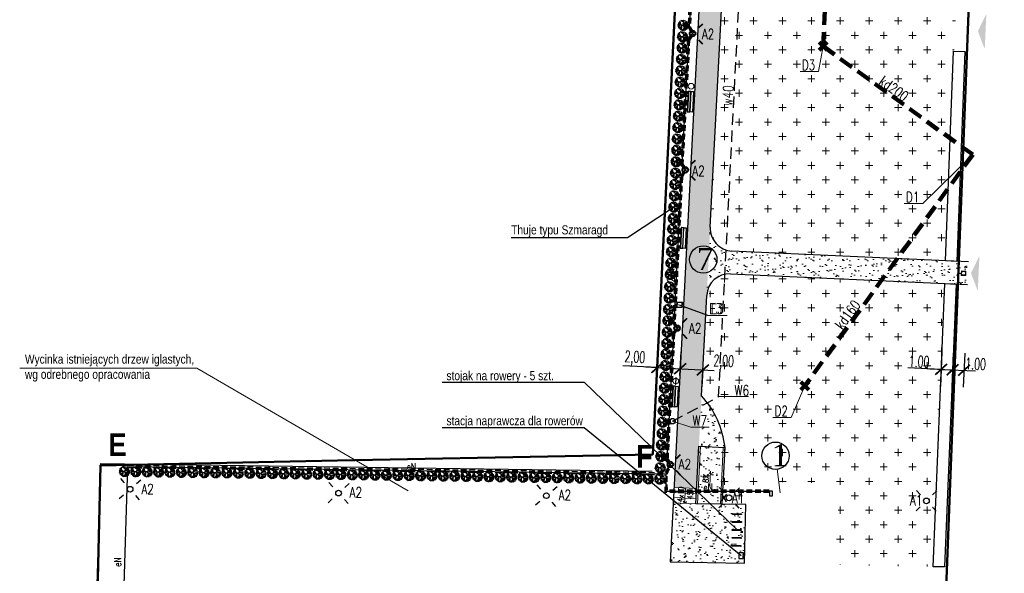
# Model space of a CAD drawing. Extents: x -110 to 11927435, y -6590197 to 5675008.
# Tile 68 of 71: x 6591132 to 6591218, y 5674822 to 5674870. Entities that reach past the tile are written whole.
import ezdxf

# ---------------------------------------------------------------- set-up
doc = ezdxf.new("R2010")
doc.units = 0
doc.header["$PDMODE"] = 33
doc.header["$PDSIZE"] = 0.3
for name, pattern in [('1', [0]), ('2', [1.5, 1, -0.5]), ('DASHED', [0.75, 0.5, -0.25]), ('WASTE', [0.375, 0.25, -0.125])]:
    doc.linetypes.add(name, pattern=pattern)
doc.layers.get('0').update_dxf_attribs({"color": 250, "linetype": 'CONTINUOUS', "lineweight": 100})
doc.layers.get('Defpoints').update_dxf_attribs({"linetype": 'CONTINUOUS'})
for name, color, linetype, lineweight in [('!SAN_ks', 96, 'WASTE', 40), ('A_granice opracowania', 3, 'CONTINUOUS', 40), ('A_PZT_Opis', 7, 'CONTINUOUS', 9), ('Elektryka', 1, 'CONTINUOUS', 9), ('wymiar', 7, 'CONTINUOUS', 13), ('WYMIARY', 1, 'CONTINUOUS', 9)]:
    doc.layers.add(name, color=color, linetype=linetype, lineweight=lineweight)
doc.layers.add('_0', color=7, linetype='CONTINUOUS')
doc.styles.add('ARIAL', font='arial.ttf', dxfattribs={"width": 0.8})
doc.styles.add('pawel', font='GOTHIC.TTF')
doc.styles.add('ROMANSS', font='romans.shx', dxfattribs={"width": 0.6})
doc.styles.get("Standard").update_dxf_attribs({"font": 'Simplex.SHX', "width": 0.75})
doc.dimstyles.new('100', dxfattribs={"dimscale": 0, "dimtxt": 1, "dimasz": 1, "dimexe": 1.5, "dimexo": 0, "dimgap": 0.1, "dimtad": 1, "dimrnd": 1e-08, "dimtxsty": 'ROMANSS', "dimblk": 'ARCHTICK', "dimcen": 1, "dimdle": 1, "dimclrd": 256, "dimclre": 256, "dimclrt": 256, "dimadec": 0, "dimazin": 0, "dimtfac": 1, "dimtdec": 0, "dimtofl": 0, "dimtmove": 0, "dimatfit": 2, "dimldrblk": 'ARCHTICK', "dimfxl": 1.5, "dimfxlon": 1, "dimlwd": -1, "dimlwe": -1, "dimarcsym": 0})

# ---------------------------------------------------------------- blocks, each defined once
blk = doc.blocks.new('thuja M')
at = {"layer": '_0', "color": 3}
for points in [[(6591187.93, 5674830.09), (6591187.32, 5674830.1)], [(6591187.46, 5674829.97), (6591187.32, 5674830.04)], [(6591187.52, 5674830.1), (6591187.33, 5674830.23)], [(6591187.59, 5674830.1), (6591187.36, 5674829.89)], [(6591187.56, 5674830.39), (6591187.38, 5674830.37)], [(6591187.52, 5674829.88), (6591187.43, 5674829.74)], [(6591187.76, 5674830.1), (6591187.48, 5674830.51)], [(6591187.83, 5674830.1), (6591187.48, 5674829.67)], [(6591187.62, 5674830.31), (6591187.59, 5674830.61)], [(6591188.03, 5674830.43), (6591187.65, 5674830.65)], [(6591187.74, 5674829.98), (6591187.72, 5674829.51)], [(6591187.8, 5674830.56), (6591187.82, 5674830.71)], [(6591188.09, 5674830.31), (6591187.89, 5674830.72)], [(6591188.32, 5674830.6), (6591187.93, 5674830.09), (6591188.3, 5674829.58)], [(6591188.07, 5674829.9), (6591187.93, 5674829.47)], [(6591188, 5674830.49), (6591188.09, 5674830.7)], [(6591188, 5674829.99), (6591188.56, 5674830)], [(6591188.02, 5674830.19), (6591188.56, 5674830.2)], [(6591188.05, 5674830.61), (6591188.2, 5674830.67)], [(6591188.12, 5674829.84), (6591188.51, 5674829.83)], [(6591188.13, 5674830.35), (6591188.52, 5674830.34)], [(6591188.17, 5674830.19), (6591188.57, 5674830.09)], [(6591188.25, 5674829.83), (6591188.47, 5674829.76)], [(6591188.28, 5674830.34), (6591188.39, 5674830.54)], [(6591188.3, 5674829.83), (6591188.53, 5674829.89)], [(6591188.4, 5674830), (6591188.55, 5674829.93)], [(6591187.73, 5674829.78), (6591187.57, 5674829.59)], [(6591188, 5674829.69), (6591187.77, 5674829.49)], [(6591187.88, 5674829.58), (6591187.88, 5674829.47)], [(6591188.02, 5674829.76), (6591188.17, 5674829.51)], [(6591188.1, 5674829.64), (6591188.08, 5674829.48)], [(6591188.23, 5674829.67), (6591188.41, 5674829.67)]]:
    blk.add_lwpolyline(points, dxfattribs=at)
at = {"layer": '_0', "color": 3, "linetype": 'Continuous'}
for points in [[(6591187.62, 5674830.25), (6591187.35, 5674830.26)], [(6591187.38, 5674829.84), (6591187.68, 5674829.91)], [(6591187.63, 5674830.25), (6591187.65, 5674830.25)], [(6591188.37, 5674830.34), (6591188.43, 5674830.48)]]:
    blk.add_lwpolyline(points, dxfattribs=at)
blk = doc.blocks.new('_ArchTick')
at = {"color": 0, "linetype": 'ByBlock', "lineweight": 9, "const_width": 0.15}
blk.add_lwpolyline([(-0.5, -0.5), (0.5, 0.5)], dxfattribs=at)
blk = doc.blocks.new('*D86')
at = {"layer": '_0', "linetype": 'ByBlock', "transparency": 16777216}
for p, q in [((6591187.706, 5674839.307), (6591187.814, 5674841.396)), ((6591189.709, 5674839.203), (6591189.817, 5674841.292)), ((6591187.737, 5674839.898), (6591184.712, 5674840.054)), ((6591186.738, 5674839.949), (6591189.739, 5674839.794))]:
    blk.add_line(p, q, dxfattribs=at)
at = {"layer": 'Defpoints', "color": 0, "linetype": 'ByBlock', "lineweight": 9, "transparency": 16777216}
for p in [(6591187.706, 5674839.307), (6591189.709, 5674839.203), (6591189.739, 5674839.794)]:
    blk.add_point(p, dxfattribs=at)
at = {"layer": '_0', "linetype": 'ByBlock', "transparency": 16777216}
for p, rotation in [((6591187.737, 5674839.898), 177.0374693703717), ((6591189.739, 5674839.794), 357.0374693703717)]:
    blk.add_blockref('_ArchTick', p, dxfattribs=dict(at, rotation=rotation))
at = {"layer": '_0', "linetype": 'ByBlock', "lineweight": 9, "transparency": 16777216, "insert": (6591185.761, 5674840.696), "char_height": 1, "attachment_point": 5, "rotation": 357.03747, "style": 'ROMANSS'}
blk.add_mtext('2,00', dxfattribs=at)
blk = doc.blocks.new('*D87')
at = {"layer": '_0', "linetype": 'ByBlock', "transparency": 16777216}
for p, q in [((6591189.709, 5674839.203), (6591189.817, 5674841.292)), ((6591188.741, 5674839.846), (6591192.733, 5674839.639)), ((6591191.734, 5674839.695), (6591191.657, 5674838.193))]:
    blk.add_line(p, q, dxfattribs=at)
at = {"layer": 'Defpoints', "color": 0, "linetype": 'ByBlock', "lineweight": 9, "transparency": 16777216}
for p in [(6591189.709, 5674839.203), (6591191.734, 5674839.695), (6591191.734, 5674839.691)]:
    blk.add_point(p, dxfattribs=at)
at = {"layer": '_0', "linetype": 'ByBlock', "transparency": 16777216}
for p, rotation in [((6591189.739, 5674839.794), 177.0374693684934), ((6591191.734, 5674839.691), 357.0374693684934)]:
    blk.add_blockref('_ArchTick', p, dxfattribs=dict(at, rotation=rotation))
at = {"layer": '_0', "linetype": 'ByBlock', "lineweight": 9, "transparency": 16777216, "insert": (6591193.556, 5674840.338), "char_height": 1, "attachment_point": 5, "rotation": 357.03747, "style": 'ROMANSS'}
blk.add_mtext('2,00', dxfattribs=at)
blk = doc.blocks.new('*D88')
at = {"layer": '_0', "linetype": 'ByBlock', "transparency": 16777216}
for p, q in [((6591212.717, 5674841.242), (6591212.594, 5674838.245)), ((6591213.716, 5674841.201), (6591213.593, 5674838.204)), ((6591212.656, 5674839.743), (6591209.744, 5674839.863)), ((6591211.656, 5674839.784), (6591213.655, 5674839.702))]:
    blk.add_line(p, q, dxfattribs=at)
at = {"layer": 'Defpoints', "color": 0, "linetype": 'ByBlock', "lineweight": 9, "transparency": 16777216}
for p in [(6591212.965, 5674847.28), (6591213.964, 5674847.239), (6591213.655, 5674839.702)]:
    blk.add_point(p, dxfattribs=at)
at = {"layer": '_0', "linetype": 'ByBlock', "transparency": 16777216}
for p, rotation in [((6591212.656, 5674839.743), 177.6511536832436), ((6591213.655, 5674839.702), 357.6511536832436)]:
    blk.add_blockref('_ArchTick', p, dxfattribs=dict(at, rotation=rotation))
at = {"layer": '_0', "linetype": 'ByBlock', "lineweight": 9, "transparency": 16777216, "insert": (6591210.725, 5674840.423), "char_height": 1, "attachment_point": 5, "rotation": 357.65115, "style": 'ROMANSS'}
blk.add_mtext('1.00', dxfattribs=at)
blk = doc.blocks.new('*D89')
at = {"layer": '_0', "linetype": 'ByBlock', "transparency": 16777216}
for p, q in [((6591213.716, 5674841.201), (6591213.593, 5674838.204)), ((6591214.725, 5674841.16), (6591214.602, 5674838.162)), ((6591212.656, 5674839.743), (6591215.663, 5674839.62))]:
    blk.add_line(p, q, dxfattribs=at)
at = {"layer": 'Defpoints', "color": 0, "linetype": 'ByBlock', "lineweight": 9, "transparency": 16777216}
for p in [(6591213.964, 5674847.239), (6591214.972, 5674847.188), (6591214.664, 5674839.661)]:
    blk.add_point(p, dxfattribs=at)
at = {"layer": '_0', "linetype": 'ByBlock', "transparency": 16777216}
for p, rotation in [((6591213.655, 5674839.702), 177.6511536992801), ((6591214.664, 5674839.661), 357.6511536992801)]:
    blk.add_blockref('_ArchTick', p, dxfattribs=dict(at, rotation=rotation))
at = {"layer": '_0', "linetype": 'ByBlock', "lineweight": 9, "transparency": 16777216, "insert": (6591215.687, 5674840.219), "char_height": 1, "attachment_point": 5, "rotation": 357.65115, "style": 'ROMANSS'}
blk.add_mtext('1.00', dxfattribs=at)

msp = doc.modelspace()

# ---------------------------------------------------------------- hatches: boundary and pattern name
at = {"layer": '_0', "linetype": 'ByBlock', "lineweight": 5}
h = msp.add_hatch(dxfattribs=at)
h.set_pattern_fill('AR-SAND', color=6, scale=0.02, angle=273.94519, style=0)
h.set_pattern_definition([(311.445186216, (476641.4341, 11860076.84225), (0.97430526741, 0.09927010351), [0, -0.77216, 0, -0.8636, 0, -0.8255]), (281.445186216, (476641.434, 11860076.8422), (1.49210920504, -0.79827798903), [0, -0.41656, 0, -0.69596, 0, -0.2667]), (241.445186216, (476641.3911, 11860077.4656), (0.11171141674, -1.57803819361), [0, -0.254, 0, -0.9144, 0, -1.1938]), (231.445186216, (476641.3911, 11860077.4656), (0.5498706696, -1.49281814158), [0, -0.127, 0, -0.59944, 0, -0.6858])])
h.paths.add_polyline_path([(6591189.201, 5674829.371), (6591191.194, 5674829.268), (6591195.787, 5674917.954), (6591193.783, 5674917.958)])
at = {"layer": '_0', "linetype": 'ByBlock', "lineweight": 9}
h = msp.add_hatch(dxfattribs=at)
h.set_pattern_fill('CROSS', color=3, scale=0.2, style=0)
h.set_pattern_definition([(0, (3e-05, 337.6365), (1.27, 1.27), [0.635, -1.905]), (90, (0.3175, 337.319), (-1.27, 1.27), [0.635, -1.905])])
h.paths.add_polyline_path([(6591213.047, 5674849.278), (6591196.604, 5674850.03), (6591194.29, 5674850.136), (6591192.646, 5674851.203), (6591192.402, 5674852.415), (6591192.451, 5674853.507), (6591195.395, 5674910.588), (6591195.477, 5674911.964), (6591195.909, 5674913.114), (6591197.572, 5674913.858), (6591199.804, 5674913.748), (6591215.658, 5674912.97)])
at = {"layer": '_0', "lineweight": 5}
h = msp.add_hatch(color=4, dxfattribs=at)
h.dxf.hatch_style = 1
h.paths.add_polyline_path([(6591216.481, 5674867.884), (6591216.552, 5674869.426), (6591216.623, 5674870.969), (6591215.879, 5674869.457)])
at = {"layer": '_0', "linetype": 'ByBlock', "lineweight": 5}
h = msp.add_hatch(dxfattribs=at)
h.set_pattern_fill('AR-SAND', color=6, scale=0.02, style=0)
h.set_pattern_definition([(37.5, (0.0344, 338.3885), (-0.03200062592, 0.97882647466), [0, -0.77216, 0, -0.8636, 0, -0.8255]), (7.5, (0.0344, 338.3885), (0.89904656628, 1.43365020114), [0, -0.41656, 0, -0.69596, 0, -0.2667]), (327.5, (-0.5904, 338.3885), (1.58198474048, 0.00287436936), [0, -0.254, 0, -0.9144, 0, -1.1938]), (317.5, (-0.5904, 338.3885), (1.52711290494, 0.44585864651), [0, -0.127, 0, -0.59944, 0, -0.6858])])
h.paths.add_polyline_path([(6591192.073, 5674846.245, -0.009628), (6591192.382, 5674852.187, 0.441584), (6591194.544, 5674850.124), (6591200.034, 5674849.873), (6591200.034, 5674847.871), (6591194.162, 5674848.14), (6591193.717, 5674848.182), (6591192.518, 5674847.623)])
h = msp.add_hatch(dxfattribs=at)
h.set_pattern_fill('AR-SAND', color=6, scale=0.02, style=0)
h.set_pattern_definition([(37.5, (3e-05, 337.6365), (-0.03200062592, 0.97882647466), [0, -0.77216, 0, -0.8636, 0, -0.8255]), (7.5, (3e-05, 337.6365), (0.89904656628, 1.43365020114), [0, -0.41656, 0, -0.69596, 0, -0.2667]), (327.5, (-0.6248, 337.6365), (1.58198474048, 0.00287436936), [0, -0.254, 0, -0.9144, 0, -1.1938]), (317.5, (-0.6248, 337.6365), (1.52711290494, 0.44585864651), [0, -0.127, 0, -0.59944, 0, -0.6858])])
h.paths.add_polyline_path([(6591214.972, 5674847.188), (6591215.054, 5674849.186), (6591200, 5674849.873), (6591200, 5674847.871)])
at = {"layer": '_0', "lineweight": 5}
h = msp.add_hatch(color=4, dxfattribs=at)
h.dxf.hatch_style = 1
h.paths.add_polyline_path([(6591215.872, 5674846.624), (6591215.943, 5674848.166), (6591216.014, 5674849.708), (6591215.271, 5674848.197)])
at = {"layer": '_0', "linetype": 'ByBlock', "lineweight": 9}
h = msp.add_hatch(dxfattribs=at)
h.set_pattern_fill('CROSS', color=3, scale=0.2, style=0)
h.paths.add_polyline_path([(6591193.123, 5674827.892), (6591195.498, 5674827.87), (6591197.081, 5674827.84), (6591197.12, 5674829.87), (6591203.7, 5674829.72), (6591203.54, 5674825.51), (6591202.9, 5674825.595), (6591202.85, 5674822.586), (6591211.958, 5674822.397), (6591212.964, 5674847.275), (6591196.522, 5674848.032), (6591194.162, 5674848.14), (6591192.727, 5674847.623), (6591192.051, 5674845.81), (6591191.974, 5674844.324), (6591191.617, 5674837.42), (6591192.817, 5674835.295), (6591193.382, 5674832.885)])
at = {"layer": '_0', "linetype": 'ByBlock', "lineweight": 5}
h = msp.add_hatch(dxfattribs=at)
h.set_pattern_fill('AR-SAND', color=6, scale=0.02, angle=273.94519, style=0)
h.set_pattern_definition([(311.445186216, (476643.753, 11860080.4519), (0.97430526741, 0.09927010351), [0, -0.77216, 0, -0.8636, 0, -0.8255]), (281.445186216, (476643.753, 11860080.452), (1.49210920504, -0.79827798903), [0, -0.41656, 0, -0.69596, 0, -0.2667]), (241.445186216, (476643.71, 11860081.0753), (0.11171141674, -1.57803819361), [0, -0.254, 0, -0.9144, 0, -1.1938]), (231.445186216, (476643.71, 11860081.0753), (0.5498706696, -1.49281814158), [0, -0.127, 0, -0.59944, 0, -0.6858])])
h.paths.add_polyline_path([(6591191.52, 5674832.981), (6591193.68, 5674832.87), (6591193.009, 5674835.309), (6591191.617, 5674837.42)])
at = {"layer": '_0', "linetype": 'ByBlock', "lineweight": 9}
h = msp.add_hatch(dxfattribs=at)
h.set_pattern_fill('AR-SAND', color=6, scale=0.02, style=0)
h.set_pattern_definition([(37.5, (9e-10, 0.0791), (-0.03200062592, 0.97882647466), [0, -0.77216, 0, -0.8636, 0, -0.8255]), (7.5, (9e-10, 0.0791), (0.89904656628, 1.43365020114), [0, -0.41656, 0, -0.69596, 0, -0.2667]), (327.5, (-0.6248, 0.0791), (1.58198474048, 0.00287436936), [0, -0.254, 0, -0.9144, 0, -1.1938]), (317.5, (-0.6248, 0.0791), (1.52711290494, 0.44585864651), [0, -0.127, 0, -0.59944, 0, -0.6858])])
h.paths.add_polyline_path([(6591191.382, 5674832.988), (6591193.382, 5674832.885), (6591193.124, 5674827.901), (6591191.121, 5674827.92)])
h.paths.add_polyline_path([(6591191.595, 5674829.748), (6591192.343, 5674829.698), (6591192.405, 5674830.625), (6591191.657, 5674830.675)], flags=16)
at = {"layer": '_0', "linetype": 'ByBlock', "lineweight": 5}
h = msp.add_hatch(dxfattribs=at)
h.set_pattern_fill('AR-SAND', color=6, scale=0.02, angle=273.94519, style=0)
h.set_pattern_definition([(311.445186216, (476641.0904, 11860070.2911), (0.97430526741, 0.09927010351), [0, -0.77216, 0, -0.8636, 0, -0.8255]), (281.445186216, (476641.0904, 11860070.2911), (1.49210920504, -0.79827798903), [0, -0.41656, 0, -0.69596, 0, -0.2667]), (241.445186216, (476641.0474, 11860070.9145), (0.11171141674, -1.57803819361), [0, -0.254, 0, -0.9144, 0, -1.1938]), (231.445186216, (476641.0474, 11860070.9145), (0.5498706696, -1.49281814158), [0, -0.127, 0, -0.59944, 0, -0.6858])])
h.paths.add_polyline_path([(6591188.858, 5674822.82), (6591195.375, 5674822.711), (6591195.5, 5674827.88), (6591189.132, 5674828.023)])

# ---------------------------------------------------------------- linework, layer by layer
at = {"layer": '!SAN_ks', "color": 34, "lineweight": 100, "ltscale": 5}
for p, q in [((6591202.285, 5674868.134), (6591203.882, 5674897.985)), ((6591202.285, 5674868.134), (6591215.424, 5674858.608)), ((6591215.424, 5674858.608), (6591200.687, 5674838.283))]:
    msp.add_line(p, q, dxfattribs=at)
at = {"layer": '!SAN_ks', "color": 34, "linetype": 'ByBlock', "lineweight": 100}
for p, q in [((6591201.931, 5674868.488), (6591202.638, 5674867.78)), ((6591202.638, 5674868.488), (6591201.931, 5674867.78)), ((6591200.334, 5674838.637), (6591201.041, 5674837.93)), ((6591201.041, 5674838.637), (6591200.334, 5674837.93))]:
    msp.add_line(p, q, dxfattribs=at)
at = {"layer": '_0', "color": 6, "linetype": 'ByBlock', "lineweight": 30}
for p, q in [((6591195.388, 5674948.911), (6591188.858, 5674822.82)), ((6591192.384, 5674852.237), (6591195.477, 5674911.964)), ((6591215.054, 5674849.186), (6591194.29, 5674850.136)), ((6591194.162, 5674848.14), (6591214.972, 5674847.188)), ((6591191.617, 5674837.42), (6591192.073, 5674846.245)), ((6591189.991, 5674844.71), (6591189.991, 5674844.71)), ((6591191.974, 5674844.324), (6591191.974, 5674844.324)), ((6591191.98, 5674844.324), (6591191.98, 5674844.324)), ((6591191.617, 5674837.42), (6591191.617, 5674837.42)), ((6591191.125, 5674827.92), (6591191.386, 5674832.988)), ((6591191.386, 5674832.988), (6591193.68, 5674832.87)), ((6591193.68, 5674832.87), (6591193.68, 5674832.87)), ((6591195.5, 5674827.88), (6591191.125, 5674827.92)), ((6591195.375, 5674822.711), (6591195.5, 5674827.88)), ((6591188.873, 5674822.82), (6591195.375, 5674822.711))]:
    msp.add_line(p, q, dxfattribs=at)
at = {"layer": '_0', "color": 1, "linetype": 'ByBlock', "lineweight": 40}
for p, q in [((6591189.963, 5674870.144), (6591190.31, 5674869.784)), ((6591191.371, 5674869.765), (6591191.73, 5674870.113)), ((6591189.932, 5674868.376), (6591190.291, 5674868.724)), ((6591191.352, 5674868.705), (6591191.699, 5674868.345)), ((6591189.319, 5674858.164), (6591189.667, 5674857.805)), ((6591190.727, 5674857.786), (6591191.087, 5674858.133)), ((6591189.288, 5674856.397), (6591189.648, 5674856.744)), ((6591190.708, 5674856.725), (6591191.055, 5674856.366)), ((6591188.597, 5674844.259), (6591188.944, 5674843.899)), ((6591190.004, 5674843.88), (6591190.364, 5674844.227)), ((6591188.565, 5674842.491), (6591188.925, 5674842.838)), ((6591189.986, 5674842.819), (6591190.333, 5674842.46)), ((6591188.004, 5674832.283), (6591188.351, 5674831.923)), ((6591189.412, 5674831.905), (6591189.772, 5674832.252)), ((6591187.973, 5674830.516), (6591188.333, 5674830.863)), ((6591189.393, 5674830.844), (6591189.74, 5674830.484))]:
    msp.add_line(p, q, dxfattribs=at)
at = {"layer": '_0', "color": 1, "linetype": 'ByBlock', "lineweight": 9}
for p, q in [((6591190.654, 5674869.421), (6591191.008, 5674869.068)), ((6591191.008, 5674869.421), (6591190.654, 5674869.068)), ((6591190.011, 5674857.442), (6591190.364, 5674857.088)), ((6591190.364, 5674857.442), (6591190.011, 5674857.088)), ((6591189.288, 5674843.536), (6591189.641, 5674843.182)), ((6591189.641, 5674843.536), (6591189.288, 5674843.182)), ((6591188.695, 5674831.56), (6591189.049, 5674831.207)), ((6591189.049, 5674831.56), (6591188.695, 5674831.207))]:
    msp.add_line(p, q, dxfattribs=at)
at = {"layer": '_0', "linetype": 'ByBlock'}
for p, q in [((6591185.106, 5674851.335), (6591189.17, 5674853.985)), ((6591174.912, 5674851.335), (6591185.106, 5674851.335)), ((6591168.857, 5674838.606), (6591181.313, 5674838.606)), ((6591181.313, 5674838.606), (6591194.707, 5674825.667)), ((6591168.857, 5674834.645), (6591181.313, 5674834.645)), ((6591181.313, 5674834.645), (6591195.086, 5674823.372))]:
    msp.add_line(p, q, dxfattribs=at)
at = {"layer": '_0', "color": 6, "linetype": 'ByBlock', "lineweight": 9}
msp.add_line((6591191.275, 5674827.918), (6591191.536, 5674832.98), dxfattribs=at)
at = {"layer": '_0', "color": 232, "linetype": 'ByBlock', "lineweight": 30}
for q in [(6591135.862, 5674731.384), (6591187.27, 5674830.8)]:
    msp.add_line((6591138.855, 5674831.467), q, dxfattribs=at)
at = {"layer": '_0', "linetype": 'ByBlock', "lineweight": 9}
for p, q in [((6591138.84, 5674831.3), (6591136.87, 5674760.663)), ((6591198.51, 5674828.907), (6591198.259, 5674830.965))]:
    msp.add_line(p, q, dxfattribs=at)
at = {"layer": '_0', "color": 2, "linetype": 'ByBlock', "lineweight": 30}
for p, q in [((6591140.955, 5674829.782), (6591140.631, 5674830.161)), ((6591142.012, 5674829.7), (6591142.392, 5674830.025)), ((6591159.237, 5674829.42), (6591158.9, 5674829.789)), ((6591160.296, 5674829.374), (6591160.665, 5674829.712)), ((6591177.509, 5674829.213), (6591177.188, 5674829.594)), ((6591140.492, 5674828.4), (6591140.872, 5674828.725)), ((6591141.928, 5674828.644), (6591142.253, 5674828.265)), ((6591178.563, 5674829.122), (6591178.947, 5674829.445)), ((6591193.515, 5674828.993), (6591193.168, 5674829.353)), ((6591194.576, 5674828.974), (6591194.942, 5674829.326)), ((6591210.841, 5674828.725), (6591210.494, 5674829.085)), ((6591211.901, 5674828.706), (6591212.268, 5674829.058)), ((6591158.822, 5674828.023), (6591159.191, 5674828.361)), ((6591160.264, 5674828.305), (6591160.588, 5674827.946)), ((6591177.037, 5674827.837), (6591177.418, 5674828.158)), ((6591178.474, 5674828.066), (6591178.794, 5674827.686)), ((6591193.137, 5674827.585), (6591193.496, 5674827.933)), ((6591194.557, 5674827.914), (6591194.904, 5674827.554)), ((6591210.462, 5674827.317), (6591210.822, 5674827.664)), ((6591211.882, 5674827.646), (6591212.23, 5674827.286))]:
    msp.add_line(p, q, dxfattribs=at)
at = {"layer": '_0', "color": 6, "linetype": 'ByBlock', "lineweight": 20}
for p, q in [((6591189.178, 5674828.921), (6591191.171, 5674828.818)), ((6591189.201, 5674829.371), (6591191.194, 5674829.268)), ((6591189.132, 5674828.023), (6591191.125, 5674827.92)), ((6591189.155, 5674828.472), (6591191.148, 5674828.369))]:
    msp.add_line(p, q, dxfattribs=at)
at = {"layer": '_0', "color": 3, "linetype": 'ByBlock', "lineweight": 50, "flags": 128}
msp.add_lwpolyline([(6591193.59, 5674956.7), (6591190.425, 5674894.115), (6591187.34, 5674832.27), (6591159.66, 5674831.72), (6591138.84, 5674831.3), (6591137.53, 5674775.33), (6591135.76, 5674731.42), (6591155.95, 5674730.72), (6591209.593, 5674728.87), (6591213.55, 5674832.79), (6591218.2, 5674951.33), (6591193.65, 5674956.74)], dxfattribs=at)
at = {"layer": '_0', "color": 5, "linetype": '2', "lineweight": 30, "flags": 128}
msp.add_lwpolyline([(6591189.073, 5674835.188), (6591193.115, 5674837.342), (6591198.846, 5674948.503), (6591200.69, 5674950.38)], dxfattribs=at)
at = {"layer": '_0', "linetype": 'ByBlock', "lineweight": 9}
for points in [[(6591202.285, 5674868.134), (6591201.893, 5674865.9), (6591200.274, 5674865.9)], [(6591215.424, 5674858.608), (6591211.032, 5674854.301), (6591209.413, 5674854.301)], [(6591189.556, 5674845.422), (6591192.127, 5674844.482), (6591193.745, 5674844.482)], [(6591189.689, 5674845.418), (6591192.26, 5674844.478), (6591193.878, 5674844.478)], [(6591200.687, 5674838.283), (6591199.495, 5674835.5), (6591197.877, 5674835.5)], [(6591193.115, 5674837.342), (6591194.509, 5674837.364), (6591195.748, 5674837.364)], [(6591189.073, 5674835.188), (6591190.669, 5674834.667), (6591192.287, 5674834.667)]]:
    msp.add_lwpolyline(points, dxfattribs=at)
at = {"layer": '_0', "color": 3, "linetype": 'ByBlock', "lineweight": 30, "flags": 128}
for points in [[(6591213.047, 5674849.278), (6591213.727, 5674867.698), (6591214.726, 5674867.666), (6591214.046, 5674849.232), (6591213.047, 5674849.278)], [(6591212.945, 5674822.394), (6591211.958, 5674822.402), (6591212.965, 5674847.28), (6591213.964, 5674847.234), (6591212.945, 5674822.394)]]:
    msp.add_lwpolyline(points, dxfattribs=at)
at = {"layer": '_0', "color": 4, "linetype": 'ByBlock', "flags": 128}
for points in [[(6591190.356, 5674862.368), (6591190.381, 5674862.367), (6591190.472, 5674864.164), (6591190.447, 5674864.166), (6591190.356, 5674862.368)], [(6591190.356, 5674862.368), (6591190.381, 5674862.367), (6591190.472, 5674864.164), (6591190.447, 5674864.166), (6591190.356, 5674862.368)], [(6591190.362, 5674862.368), (6591190.387, 5674862.367), (6591190.478, 5674864.164), (6591190.453, 5674864.166), (6591190.362, 5674862.368)], [(6591190.381, 5674862.367), (6591190.586, 5674862.356), (6591190.677, 5674864.154), (6591190.472, 5674864.164), (6591190.381, 5674862.367)], [(6591190.381, 5674862.367), (6591190.586, 5674862.356), (6591190.677, 5674864.154), (6591190.472, 5674864.164), (6591190.381, 5674862.367)], [(6591190.81, 5674862.345), (6591190.606, 5674862.355), (6591190.697, 5674864.153), (6591190.902, 5674864.143), (6591190.81, 5674862.345)], [(6591189.736, 5674850.395), (6591189.761, 5674850.394), (6591189.852, 5674852.192), (6591189.827, 5674852.193), (6591189.736, 5674850.395)], [(6591189.736, 5674850.395), (6591189.761, 5674850.394), (6591189.852, 5674852.192), (6591189.827, 5674852.193), (6591189.736, 5674850.395)], [(6591189.761, 5674850.394), (6591189.966, 5674850.384), (6591190.057, 5674852.181), (6591189.852, 5674852.192), (6591189.761, 5674850.394)], [(6591189.761, 5674850.394), (6591189.966, 5674850.384), (6591190.057, 5674852.181), (6591189.852, 5674852.192), (6591189.761, 5674850.394)], [(6591190.19, 5674850.372), (6591189.986, 5674850.383), (6591190.077, 5674852.18), (6591190.282, 5674852.17), (6591190.19, 5674850.372)], [(6591189.015, 5674836.469), (6591189.04, 5674836.467), (6591189.131, 5674838.265), (6591189.106, 5674838.266), (6591189.015, 5674836.469)], [(6591189.015, 5674836.469), (6591189.04, 5674836.467), (6591189.131, 5674838.265), (6591189.106, 5674838.266), (6591189.015, 5674836.469)], [(6591189.04, 5674836.467), (6591189.244, 5674836.457), (6591189.336, 5674838.255), (6591189.131, 5674838.265), (6591189.04, 5674836.467)], [(6591189.04, 5674836.467), (6591189.244, 5674836.457), (6591189.336, 5674838.255), (6591189.131, 5674838.265), (6591189.04, 5674836.467)], [(6591189.469, 5674836.446), (6591189.264, 5674836.456), (6591189.356, 5674838.254), (6591189.56, 5674838.243), (6591189.469, 5674836.446)], [(6591195.131, 5674826.979), (6591194.332, 5674826.995), (6591194.333, 5674827.075), (6591195.133, 5674827.059), (6591195.131, 5674826.979)], [(6591195.118, 5674826.279), (6591194.318, 5674826.295), (6591194.32, 5674826.375), (6591195.12, 5674826.359), (6591195.118, 5674826.279)], [(6591195.105, 5674825.58), (6591194.305, 5674825.595), (6591194.307, 5674825.675), (6591195.106, 5674825.66), (6591195.105, 5674825.58)], [(6591195.092, 5674824.88), (6591194.292, 5674824.895), (6591194.293, 5674824.975), (6591195.093, 5674824.96), (6591195.092, 5674824.88)], [(6591195.078, 5674824.18), (6591194.279, 5674824.195), (6591194.28, 5674824.275), (6591195.08, 5674824.26), (6591195.078, 5674824.18)], [(6591194.889, 5674823.625), (6591194.883, 5674823.125), (6591195.283, 5674823.12), (6591195.289, 5674823.62), (6591194.889, 5674823.625)]]:
    msp.add_lwpolyline(points, dxfattribs=at)
at = {"layer": '_0', "linetype": 'ByBlock', "flags": 128}
for points in [[(6591190.81, 5674862.345), (6591190.606, 5674862.355), (6591190.697, 5674864.153), (6591190.902, 5674864.143), (6591190.81, 5674862.345)], [(6591190.19, 5674850.372), (6591189.986, 5674850.383), (6591190.077, 5674852.18), (6591190.282, 5674852.17), (6591190.19, 5674850.372)], [(6591189.469, 5674836.446), (6591189.264, 5674836.456), (6591189.356, 5674838.254), (6591189.56, 5674838.243), (6591189.469, 5674836.446)]]:
    msp.add_lwpolyline(points, dxfattribs=at)
at = {"layer": '_0', "color": 4, "linetype": 'ByBlock', "lineweight": 9, "flags": 128}
for points in [[(6591214.829, 5674848.381), (6591214.43, 5674848.396), (6591214.415, 5674847.996), (6591214.815, 5674847.981), (6591214.829, 5674848.381)], [(6591189.346, 5674839.017), (6591189.396, 5674839.015), (6591189.373, 5674838.416), (6591189.323, 5674838.418), (6591189.346, 5674839.017)]]:
    msp.add_lwpolyline(points, dxfattribs=at)
at = {"layer": '_0', "color": 1, "linetype": 'ByBlock', "lineweight": 9, "flags": 128}
msp.add_lwpolyline([(6591189.926, 5674845.156), (6591189.426, 5674845.181), (6591189.452, 5674845.681), (6591189.951, 5674845.655)], close=True, dxfattribs=at)
msp.add_lwpolyline([(6591189.878, 5674845.208), (6591189.479, 5674845.229), (6591189.499, 5674845.628), (6591189.899, 5674845.608), (6591189.878, 5674845.208)], dxfattribs=at)
at = {"layer": '_0', "linetype": 'ByBlock', "lineweight": 9, "flags": 128}
msp.add_lwpolyline([(6591131.752, 5674839.856), (6591147.297, 5674839.856), (6591165.859, 5674829.079)], dxfattribs=at)
at = {"layer": '_0', "color": 6, "linetype": 'ByBlock', "lineweight": 9, "flags": 128}
for points in [[(6591193.272, 5674827.894), (6591193.53, 5674832.878), (6591191.536, 5674832.98)], [(6591192.358, 5674829.519), (6591192.407, 5674830.796), (6591192.289, 5674830.56)], [(6591190.198, 5674829.319), (6591190.128, 5674827.971), (6591189.993, 5674828.156), (6591190.128, 5674827.971), (6591190.286, 5674828.129)]]:
    msp.add_lwpolyline(points, dxfattribs=at)
at = {"layer": '_0', "color": 6, "linetype": 'ByBlock', "lineweight": 30, "flags": 128}
msp.add_lwpolyline([(6591193.424, 5674827.899), (6591193.68, 5674832.87), (6591193.53, 5674832.878)], dxfattribs=at)
at = {"layer": '_0', "color": 1, "linetype": 'ByBlock', "lineweight": 9}
for centre in [(6591190.831, 5674869.245), (6591190.187, 5674857.265), (6591189.465, 5674843.359), (6591188.872, 5674831.384)]:
    msp.add_circle(centre, 0.25, dxfattribs=at)
at = {"layer": '_0', "color": 1, "linetype": 'ByBlock', "lineweight": 40}
for centre in [(6591190.831, 5674869.245), (6591190.187, 5674857.265), (6591189.465, 5674843.359), (6591188.872, 5674831.384)]:
    msp.add_circle(centre, 0.247, dxfattribs=at)
at = {"layer": '_0', "color": 4, "linetype": 'ByBlock', "lineweight": 9}
for centre in [(6591190.701, 5674864.616), (6591189.359, 5674838.717)]:
    msp.add_circle(centre, 0.25, dxfattribs=at)
at = {"layer": '_0', "color": 4, "linetype": 'ByBlock', "lineweight": 30}
msp.add_circle((6591214.622, 5674848.189), 0.185, dxfattribs=at)
at = {"layer": '_0', "color": 5, "linetype": 'ByBlock', "lineweight": 30}
msp.add_circle((6591189.073, 5674835.188), 0.24, dxfattribs=at)
at = {"layer": '_0', "color": 5, "linetype": 'ByBlock', "lineweight": 9}
msp.add_circle((6591189.073, 5674835.188), 0.2, dxfattribs=at)
at = {"layer": '_0', "color": 2, "linetype": 'ByBlock', "lineweight": 30}
for centre in [(6591141.442, 5674829.213), (6591159.744, 5674828.868), (6591177.991, 5674828.64), (6591194.036, 5674828.454), (6591211.362, 5674828.185)]:
    msp.add_circle(centre, 0.25, dxfattribs=at)
at = {"layer": '_0', "color": 6, "linetype": 'ByBlock', "lineweight": 30}
for centre, radius, start, end in [((6591194.381, 5674852.134), 2, 177.0356, 267.38182), ((6591194.071, 5674846.142), 2, 87.38223, 177.03726), ((6591185.669, 5674831.98), 8.06, 6.33608, 42.44282)]:
    msp.add_arc(centre, radius, start, end, dxfattribs=at)
at = {"layer": 'Elektryka', "linetype": 'DASHED', "lineweight": 30}
for p, q in [((6591191.102, 5674882.614), (6591190.427, 5674869.852)), ((6591191.302, 5674882.603), (6591190.627, 5674869.841)), ((6591190.427, 5674869.852), (6591190.647, 5674869.407)), ((6591190.627, 5674869.841), (6591190.819, 5674869.496)), ((6591190.368, 5674868.685), (6591189.811, 5674857.709)), ((6591190.568, 5674868.675), (6591189.984, 5674857.81)), ((6591190.632, 5674869.103), (6591190.368, 5674868.685)), ((6591190.784, 5674869.008), (6591190.568, 5674868.675)), ((6591189.811, 5674857.709), (6591189.99, 5674857.415)), ((6591189.984, 5674857.81), (6591190.165, 5674857.5)), ((6591189.74, 5674856.626), (6591189.089, 5674843.815)), ((6591189.939, 5674856.616), (6591189.289, 5674843.805)), ((6591189.994, 5674857.132), (6591189.74, 5674856.626)), ((6591190.148, 5674857.032), (6591189.939, 5674856.616)), ((6591189.089, 5674843.815), (6591189.272, 5674843.506)), ((6591189.289, 5674843.805), (6591189.425, 5674843.597)), ((6591189.05, 5674842.901), (6591188.473, 5674831.884)), ((6591189.25, 5674842.891), (6591188.673, 5674831.873)), ((6591189.26, 5674843.224), (6591189.05, 5674842.901)), ((6591189.422, 5674843.129), (6591189.25, 5674842.891)), ((6591141.241, 5674831.311), (6591188.435, 5674830.676)), ((6591188.441, 5674830.676), (6591188.69, 5674831.235)), ((6591188.473, 5674831.884), (6591188.671, 5674831.533)), ((6591188.673, 5674831.873), (6591188.835, 5674831.617)), ((6591141.239, 5674831.111), (6591188.401, 5674830.476)), ((6591188.424, 5674828.92), (6591188.407, 5674830.477)), ((6591188.596, 5674830.534), (6591188.875, 5674831.139)), ((6591188.623, 5674829.12), (6591188.596, 5674830.534)), ((6591197.571, 5674828.92), (6591188.424, 5674828.92)), ((6591197.564, 5674829.12), (6591188.623, 5674829.12))]:
    msp.add_line(p, q, dxfattribs=at)
at = {"layer": 'Elektryka', "linetype": 'ByBlock', "lineweight": 30}
for p, q in [((6591191.202, 5674882.608), (6591190.527, 5674869.847)), ((6591190.527, 5674869.847), (6591190.831, 5674869.245)), ((6591190.468, 5674868.68), (6591189.897, 5674857.76)), ((6591190.831, 5674869.245), (6591190.467, 5674868.679)), ((6591190.187, 5674857.265), (6591189.839, 5674856.62)), ((6591189.897, 5674857.76), (6591190.187, 5674857.265)), ((6591189.84, 5674856.621), (6591189.189, 5674843.81)), ((6591189.431, 5674845.443), (6591189.273, 5674845.443)), ((6591189.465, 5674843.359), (6591189.149, 5674842.894)), ((6591189.189, 5674843.81), (6591189.465, 5674843.359)), ((6591189.15, 5674842.896), (6591188.573, 5674831.878)), ((6591188.573, 5674831.878), (6591188.872, 5674831.384)), ((6591188.523, 5674829.02), (6591188.505, 5674830.576)), ((6591197.571, 5674829.02), (6591188.523, 5674829.02)), ((6591193.796, 5674828.771), (6591193.321, 5674828.165)), ((6591193.359, 5674828.791), (6591193.79, 5674828.114))]:
    msp.add_line(p, q, dxfattribs=at)
at = {"layer": 'Elektryka', "linetype": '2', "lineweight": 30}
msp.add_line((6591188.505, 5674830.576), (6591188.872, 5674831.384), dxfattribs=at)
at = {"layer": 'Elektryka', "linetype": 'Continuous', "lineweight": 30}
for p, q in [((6591140.556, 5674808.623), (6591141.24, 5674831.211)), ((6591141.24, 5674831.211), (6591188.496, 5674830.576))]:
    msp.add_line(p, q, dxfattribs=at)
at = {"layer": 'Elektryka', "linetype": 'ByBlock', "lineweight": 30}
msp.add_lwpolyline([(6591197.854, 5674829.031), (6591197.571, 5674829.031), (6591197.571, 5674828.627), (6591197.854, 5674828.627)], close=True, dxfattribs=at)
at = {"layer": 'wymiar', "color": 0, "lineweight": 30, "ltscale": 2}
for centre in [(6591191.77, 5674849.388), (6591198.114, 5674832.156)]:
    msp.add_circle(centre, 1.2, dxfattribs=at)

# ---------------------------------------------------------------- block references
at = {"layer": '_0', "color": 3, "linetype": 'ByBlock', "lineweight": 9, "xscale": 0.7500000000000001, "yscale": 0.7500000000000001, "zscale": 0.7500000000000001}
for p in [(1647799.048, 1418747.395), (1647799.048, 1418747.395), (1647798.996, 1418746.397), (1647798.945, 1418745.398), (1647798.893, 1418744.399), (1647798.841, 1418743.401), (1647798.789, 1418742.402), (1647798.738, 1418741.403), (1647798.686, 1418740.405), (1647798.634, 1418739.406), (1647798.583, 1418738.407), (1647798.531, 1418737.409), (1647798.479, 1418736.41), (1647798.427, 1418735.411), (1647798.376, 1418734.413), (1647798.324, 1418733.414), (1647798.272, 1418732.415), (1647798.221, 1418731.417), (1647798.169, 1418730.418), (1647798.121, 1418729.49), (1647798.069, 1418728.492), (1647798.017, 1418727.493), (1647797.966, 1418726.494), (1647797.914, 1418725.496), (1647797.858, 1418724.426), (1647797.807, 1418723.427), (1647797.755, 1418722.429), (1647797.703, 1418721.43), (1647797.652, 1418720.431), (1647797.6, 1418719.433), (1647797.552, 1418718.508), (1647797.5, 1418717.509), (1647797.449, 1418716.511), (1647797.397, 1418715.512), (1647797.345, 1418714.513), (1647797.293, 1418713.515), (1647797.242, 1418712.516), (1647797.19, 1418711.518), (1647797.138, 1418710.519), (1647797.087, 1418709.52), (1647797.035, 1418708.522), (1647792.984, 1418707.58), (1647793.983, 1418707.566), (1647794.983, 1418707.551), (1647795.983, 1418707.537), (1647796.983, 1418707.523)]:
    msp.add_blockref('thuja M', p, dxfattribs=at)
at = {"layer": '_0', "color": 2, "linetype": 'ByBlock', "lineweight": 9, "xscale": 0.7500000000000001, "yscale": 0.7500000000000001, "zscale": 0.7500000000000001}
for p in [(1647749.988, 1418708.192), (1647750.988, 1418708.178), (1647751.988, 1418708.164), (1647752.988, 1418708.149), (1647753.987, 1418708.135), (1647754.987, 1418708.121), (1647755.987, 1418708.107), (1647756.987, 1418708.092), (1647757.987, 1418708.078), (1647758.987, 1418708.064), (1647759.987, 1418708.05), (1647760.987, 1418708.035), (1647761.987, 1418708.021), (1647762.987, 1418708.007), (1647763.986, 1418707.993), (1647764.986, 1418707.978), (1647765.986, 1418707.964), (1647766.986, 1418707.95), (1647767.986, 1418707.936), (1647768.986, 1418707.922), (1647769.986, 1418707.907), (1647770.986, 1418707.893), (1647771.986, 1418707.879), (1647772.986, 1418707.865), (1647773.985, 1418707.85), (1647774.985, 1418707.836), (1647775.985, 1418707.822), (1647776.985, 1418707.808), (1647777.985, 1418707.793), (1647778.985, 1418707.779), (1647779.985, 1418707.765), (1647780.985, 1418707.751), (1647781.985, 1418707.736), (1647782.985, 1418707.722), (1647783.984, 1418707.708), (1647784.984, 1418707.694), (1647785.984, 1418707.679), (1647786.984, 1418707.665), (1647787.984, 1418707.651), (1647788.984, 1418707.637), (1647789.984, 1418707.623), (1647790.984, 1418707.608), (1647791.984, 1418707.594)]:
    msp.add_blockref('thuja M', p, dxfattribs=at)

# ---------------------------------------------------------------- texts
at = {"layer": '_0', "color": 14, "linetype": '1', "char_height": 0.9, "width": 0.59833, "attachment_point": 1}
for s, insert in [('D3', (6591200.417, 5674866.933)), ('D1', (6591209.556, 5674855.333)), ('D2', (6591198.019, 5674836.533))]:
    msp.add_mtext(s, dxfattribs=dict(at, insert=insert))
at = {"layer": '_0', "color": 5, "linetype": '1', "insert": (6591193.419, 5674862.936), "char_height": 0.9, "width": 5.68778, "attachment_point": 1, "rotation": 86.50474}
msp.add_mtext('w40', dxfattribs=at)
at = {"layer": '_0', "color": 34, "linetype": '1', "char_height": 0.9, "width": 5.68778, "attachment_point": 1}
for s, insert, rotation in [('kd200', (6591207.642, 5674865.597), 323.75816), ('kd160', (6591203.246, 5674843.708), 53.05797)]:
    msp.add_mtext(s, dxfattribs=dict(at, insert=insert, rotation=rotation))
at = {"layer": '_0', "color": 1, "linetype": '1', "char_height": 0.9, "width": 0.59833, "attachment_point": 1}
for insert in [(6591192.294, 5674845.515), (6591192.427, 5674845.511)]:
    msp.add_mtext('E3', dxfattribs=dict(at, insert=insert))
at = {"layer": '_0', "color": 5, "linetype": '1', "char_height": 0.9, "width": 0.59833, "attachment_point": 1}
for s, insert in [('W6', (6591194.516, 5674838.34)), ('W7', (6591190.837, 5674835.7))]:
    msp.add_mtext(s, dxfattribs=dict(at, insert=insert))
at = {"layer": '_0', "color": 6, "linetype": 'ByBlock', "lineweight": 9, "char_height": 0.5, "attachment_point": 1, "rotation": 86.18593}
for s, insert, width in [('8%', (6591191.728, 5674829.786), 0.26986), ('4x10\\P 45', (6591189.505, 5674828.096), 2.17592)]:
    msp.add_mtext(s, dxfattribs=dict(at, insert=insert, width=width))
at = {"layer": 'A_granice opracowania', "color": 6, "linetype": '2', "lineweight": 60, "ltscale": 1.5, "char_height": 2, "attachment_point": 1}
for s, insert in [('{\\fArial Black|b1|i0|c238|p34;E}', (6591139.537, 5674834.129)), ('{\\fArial Black|b1|i0|c238|p34;F}', (6591185.872, 5674833.089))]:
    msp.add_mtext_dynamic_manual_height_columns(s, width=25.61993, gutter_width=4.5, heights=[-2], dxfattribs=dict(at, insert=insert))
at = {"layer": 'A_PZT_Opis', "char_height": 0.8, "width": 21.49034, "attachment_point": 4, "rotation": 0, "style": 'ARIAL'}
for s, insert in [('Thuje typu Szmaragd', (6591174.907, 5674851.877)), ('Wycinka istniejących drzew iglastych, \\Pwg odrebnego opracowania', (6591132.213, 5674839.854)), ('stojak na rowery - 5 szt.', (6591169.222, 5674839.065)), ('stacja naprawcza dla rowerów', (6591169.222, 5674835.104))]:
    msp.add_mtext(s, dxfattribs=dict(at, insert=insert))
at = {"layer": 'Elektryka', "linetype": 'ByBlock', "lineweight": 30, "char_height": 0.9, "attachment_point": 1}
for s, insert in [('A2', (6591191.638, 5674869.653)), ('A2', (6591190.793, 5674857.619)), ('A2', (6591190.51, 5674843.792)), ('A2', (6591189.604, 5674831.858)), ('A2', (6591142.437, 5674829.668)), ('A2', (6591160.716, 5674829.383)), ('A2', (6591179.076, 5674829.153)), ('A1', (6591194.283, 5674828.883)), ('A1', (6591209.914, 5674828.691))]:
    msp.add_mtext_dynamic_manual_height_columns(s, width=1.97641, gutter_width=4.5, heights=[-0.9], dxfattribs=dict(at, insert=insert))
at = {"layer": 'Elektryka', "linetype": '2', "lineweight": 30, "char_height": 0.6294, "width": 2.43429, "attachment_point": 1, "rotation": 90}
for s, insert in [('2eN', (6591188.6, 5674847.411)), ('eN', (6591140.042, 5674822.4))]:
    msp.add_mtext(s, dxfattribs=dict(at, insert=insert))
at = {"layer": 'Elektryka', "linetype": '2', "lineweight": 30, "char_height": 0.6294, "width": 2.43429, "attachment_point": 1}
for insert in [(6591165.736, 5674831.505), (6591191.782, 5674829.701)]:
    msp.add_mtext('eN', dxfattribs=dict(at, insert=insert))
at = {"layer": 'WYMIARY', "ltscale": 0.73, "char_height": 1.95, "attachment_point": 1, "style": 'pawel'}
for s, heights, insert in [('{\\fTimes New Roman|b0|i0|c238|p18;\\C0;7}', [-1.989], (6591191.195, 5674850.412)), ('{\\fTimes New Roman|b0|i0|c238|p18;\\C0;1}', [-1.95], (6591197.773, 5674833.18))]:
    msp.add_mtext_dynamic_manual_height_columns(s, width=1.95, gutter_width=12.5, heights=heights, dxfattribs=dict(at, insert=insert))

# ---------------------------------------------------------------- dimensions: what is measured, and where the dimension line sits
at = {"layer": '_0', "linetype": 'ByBlock', "lineweight": 9}
for base, p1, p2, override, picture, middle, dimtype in [((6591213.655, 5674839.702), (6591212.965, 5674847.28), (6591213.964, 5674847.239), {"dimscale": 1, "dimtxsty": 'ROMANSS'}, '*D88', (6591210.7, 5674839.824), 161), ((6591214.664, 5674839.661), (6591213.964, 5674847.239), (6591214.972, 5674847.188), {"dimscale": 1, "dimtxsty": 'ROMANSS', "dimtmove": 1}, '*D89', (6591215.663, 5674839.62), 160)]:
    dim = msp.add_linear_dim(base=base, p1=p1, p2=p2, angle=357.65115, text='1.00', dimstyle='100', override=override, dxfattribs=at)
    dim.commit()
    dim.dimension.update_dxf_attribs({"geometry": picture, "text_midpoint": middle, "dimtype": dimtype})
at = {"layer": '_0', "color": 1, "linetype": 'ByBlock', "lineweight": 9}
for base, p1, p2, override, picture, middle, dimtype in [((6591189.739, 5674839.794), (6591187.706, 5674839.307), (6591189.709, 5674839.203), {"dimscale": 1, "dimtxsty": 'ROMANSS'}, '*D86', (6591185.725, 5674840.002), 161), ((6591191.734, 5674839.691), (6591189.709, 5674839.203), (6591191.734, 5674839.695), {"dimscale": 1, "dimtxsty": 'ROMANSS', "dimtmove": 1}, '*D87', (6591193.52, 5674839.644), 160)]:
    dim = msp.add_linear_dim(base=base, p1=p1, p2=p2, angle=357.03747, text='2,00', dimstyle='100', override=override, dxfattribs=at)
    dim.commit()
    dim.dimension.update_dxf_attribs({"geometry": picture, "text_midpoint": middle, "dimtype": dimtype})

doc.saveas('drawing.dxf')
